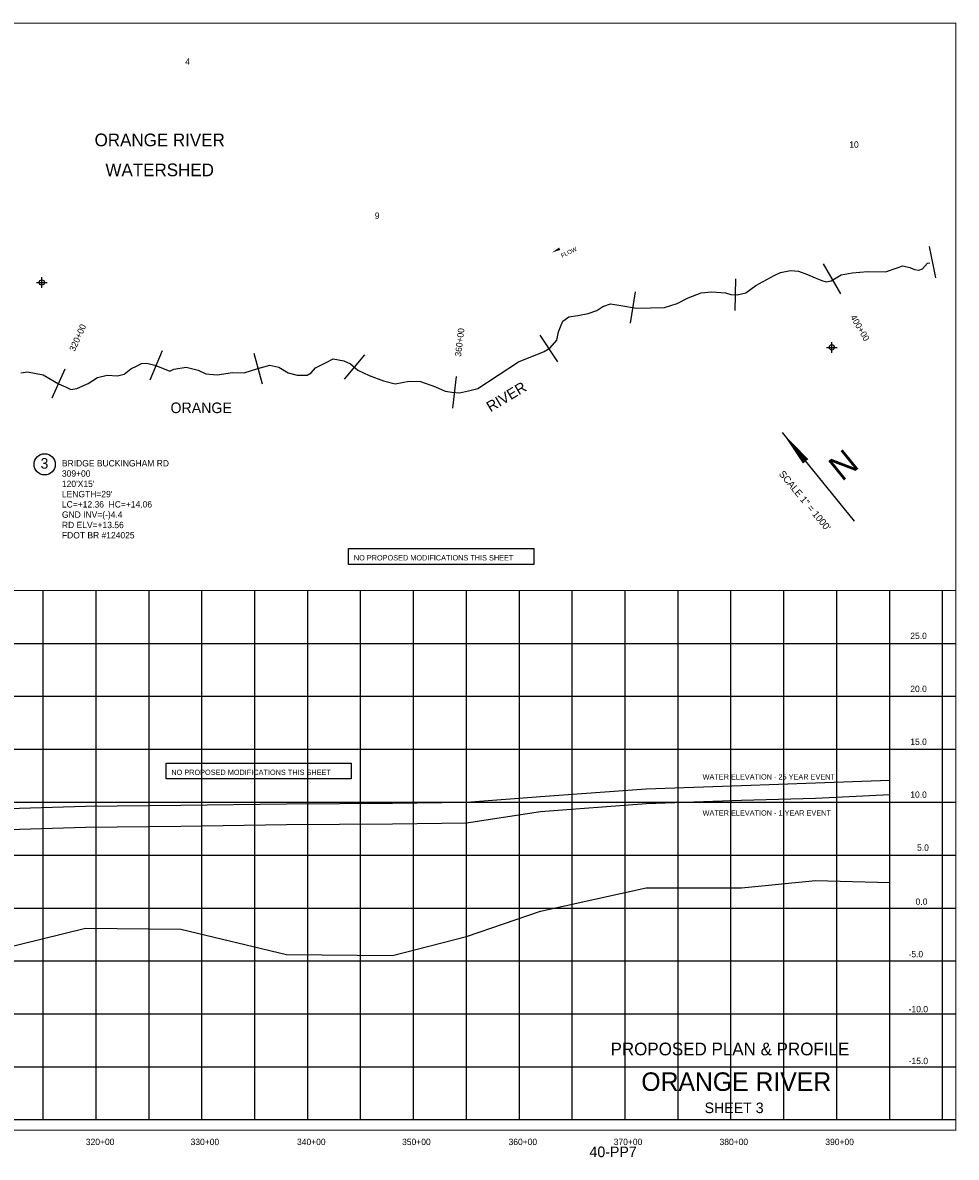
# Model space of a CAD drawing. Extents: x -6616 to 9394, y 7499 to 18219.
# Tile 2 of 2: x 570 to 9394, y 7499 to 18219. Entities that reach past the tile are written whole.
import ezdxf
from ezdxf.enums import TextEntityAlignment as Align

# ---------------------------------------------------------------- set-up
doc = ezdxf.new("R2010")
doc.units = 0
doc.header["$LTSCALE"] = 1000
doc.header["$PDMODE"] = 34
doc.header["$PDSIZE"] = 50
doc.linetypes.add('DASHED', pattern=[0])
doc.linetypes.add('STREAM', pattern=[0])
doc.layers.get('0').update_dxf_attribs({"linetype": 'CONTINUOUS'})
for name, color, linetype in [('BORDER', 1, 'CONTINUOUS'), ('GRID', 2, 'CONTINUOUS'), ('PROPOSED', 7, 'CONTINUOUS'), ('SEC', 2, 'CONTINUOUS'), ('STATIONS', 7, 'CONTINUOUS'), ('STRUCTTEXT', 7, 'CONTINUOUS'), ('STRUCTURES', 1, 'CONTINUOUS'), ('TEXT', 7, 'CONTINUOUS'), ('TRUNKS', 5, 'STREAM'), ('WATER', 4, 'CONTINUOUS')]:
    doc.layers.add(name, color=color, linetype=linetype)

# ---------------------------------------------------------------- blocks, each defined once
blk = doc.blocks.new('FLARROW')
at = {"color": 0}
blk.add_lwpolyline([(-0.28, 0.019, 0, 0.05, 0), (-0.112, 0.019, 0, 0, -0.087559), (-0.012, 0.001, 0, 0, 0.245722), (0.075, 0.013, 0, 0, -0.309425), (0.212, 0.015, 0, 0, 0), (0.278, 0.013, 0, 0, 0)], format="xyseb", dxfattribs=at)
blk.add_text('FLOW', height=0.08, dxfattribs=at).set_placement((0.015, -0.157), align=Align.CENTER)
blk = doc.blocks.new('FLOW')
at = {"layer": 'TRUNKS', "color": 0, "xscale": 500, "yscale": 500, "zscale": 500, "rotation": 26.28602035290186}
blk.add_blockref('FLARROW', (-11, 25), dxfattribs=at)

msp = doc.modelspace()

# ---------------------------------------------------------------- linework, layer by layer
at = {"layer": 'BORDER', "color": 0, "const_width": 10}
msp.add_lwpolyline([(-6611, 7754), (9389, 7754), (9389, 18214), (-6611, 18214)], close=True, dxfattribs=at)
for points in [[(-6611, 12854), (9389, 12854)], [(-6611, 7854), (9389, 7854)]]:
    msp.add_lwpolyline(points, dxfattribs=at)
at = {"layer": 'GRID', "color": 0}
for points in [[(764, 7854), (764, 12854)], [(1264, 7854), (1264, 12854)], [(1764, 7854), (1764, 12854)], [(2264, 7854), (2264, 12854)], [(2764, 7854), (2764, 12854)], [(3264, 7854), (3264, 12854)], [(3764, 7854), (3764, 12854)], [(4264, 7854), (4264, 12854)], [(4764, 7854), (4764, 12854)], [(5264, 7854), (5264, 12854)], [(5764, 7854), (5764, 12854)], [(6264, 7854), (6264, 12854)], [(6764, 7854), (6764, 12854)], [(7264, 7854), (7264, 12854)], [(7764, 7854), (7764, 12854)], [(8264, 7854), (8264, 12854)], [(8764, 7854), (8764, 12854)], [(9264, 7854), (9264, 12854)], [(-6611, 12354), (9389, 12354)], [(-6611, 11854), (9389, 11854)], [(-6611, 11354), (9389, 11354)], [(-6611, 10854), (9389, 10854)], [(-6611, 10354), (9389, 10354)], [(-6611, 9854), (9389, 9854)], [(-6611, 9354), (9389, 9354)], [(-6611, 8854), (9389, 8854)], [(-6611, 8354), (9389, 8354)]]:
    msp.add_lwpolyline(points, dxfattribs=at)
at = {"layer": 'PROPOSED', "color": 0}
for p, q in [((8064, 11037), (8764, 11061)), ((5464, 10907), (6464, 10981)), ((6464, 10981), (7364, 11013)), ((7364, 11013), (8064, 11037)), ((2064, 10825), (3064, 10838)), ((3064, 10838), (4064, 10844)), ((4064, 10844), (4764, 10853)), ((4764, 10853), (5464, 10907)), ((5464, 10766), (6464, 10842)), ((6464, 10842), (7364, 10872)), ((7364, 10872), (8064, 10893)), ((8064, 10893), (8764, 10926)), ((264, 10790), (1164, 10816)), ((1164, 10816), (2064, 10825)), ((4764, 10659), (5464, 10766)), ((264, 10589), (1164, 10618)), ((1164, 10618), (2064, 10626)), ((2064, 10626), (3064, 10642)), ((3064, 10642), (4064, 10650)), ((4064, 10650), (4764, 10659))]:
    msp.add_line(p, q, dxfattribs=at)
at = {"layer": 'PROPOSED', "color": 0, "linetype": 'DASHED'}
for p, q in [((7364, 10044), (8064, 10114)), ((8064, 10114), (8764, 10094)), ((5464, 9824), (6464, 10044)), ((6464, 10044), (7364, 10044)), ((4764, 9584), (5464, 9824)), ((264, 9444), (1164, 9664)), ((1164, 9664), (2064, 9654)), ((2064, 9654), (3064, 9414)), ((4064, 9404), (4764, 9584)), ((3064, 9414), (4064, 9404))]:
    msp.add_line(p, q, dxfattribs=at)
at = {"layer": 'PROPOSED', "color": 0}
for points in [[(3650, 13100), (3650, 13250), (5400, 13250), (5400, 13100)], [(1925, 11074), (1925, 11224), (3675, 11224), (3675, 11074)]]:
    msp.add_lwpolyline(points, close=True, dxfattribs=at)
at = {"layer": 'SEC', "color": 0}
for p in [(751, 15764), (8217, 15151)]:
    msp.add_point(p, dxfattribs=at)
at = {"layer": 'STATIONS', "color": 0}
for p, q in [((9136, 16103), (9198, 15807)), ((8137, 15939), (8299, 15658)), ((7307, 15799), (7301, 15499)), ((6359, 15677), (6311, 15380)), ((5458, 15265), (5624, 15014)), ((1889, 15117), (1772, 14840)), ((2754, 15097), (2833, 14808)), ((3800, 15081), (3608, 14850)), ((970, 14945), (847, 14671)), ((4667, 14875), (4631, 14577))]:
    msp.add_line(p, q, dxfattribs=at)
at = {"layer": 'STRUCTTEXT', "color": 0}
msp.add_circle((778, 14046), 100, dxfattribs=at)
at = {"layer": 'TEXT', "color": 0}
msp.add_line((7748, 14347), (8429, 13509), dxfattribs=at)
msp.add_lwpolyline([(7748, 14347, 0, 65.7, 0), (7970, 14074, 65.7, 65.7, 0)], format="xyseb", dxfattribs=at)
at = {"layer": 'TRUNKS', "color": 0}
for points in [[(908, 14808), (975, 14778), (1024, 14753), (1082, 14761), (1189, 14810), (1276, 14866), (1368, 14888), (1466, 14883), (1529, 14899), (1592, 14947), (1651, 14978), (1693, 14999), (1742, 15002), (1819, 14983), (1906, 14947), (1960, 14926), (1999, 14944), (2114, 14965), (2228, 14937), (2302, 14901), (2407, 14891), (2552, 14914), (2664, 14909), (2793, 14952), (2906, 14983), (2990, 14964), (3078, 14912), (3164, 14889), (3259, 14890), (3297, 14910), (3337, 14957), (3432, 15004), (3504, 15043), (3605, 15024), (3669, 14994), (3739, 14936), (3845, 14884), (3980, 14836), (4091, 14808), (4222, 14831), (4329, 14828), (4472, 14778), (4562, 14736), (4625, 14729), (4698, 14720), (4782, 14741), (4873, 14762), (5255, 15013), (5500, 15111), (5555, 15148), (5618, 15219), (5633, 15297), (5658, 15360), (5674, 15399), (5731, 15440), (5818, 15451), (5915, 15471), (5997, 15499), (6052, 15536), (6126, 15562), (6224, 15546), (6371, 15523), (6637, 15529), (6755, 15565), (6861, 15619), (6984, 15666), (7083, 15676), (7212, 15666), (7262, 15650), (7323, 15649), (7405, 15666), (7498, 15736), (7673, 15829), (7731, 15859), (7826, 15877), (7903, 15870), (7987, 15840), (8061, 15807), (8124, 15783), (8163, 15769), (8211, 15780), (8305, 15835), (8411, 15854), (8555, 15867), (8726, 15866), (8834, 15903), (8887, 15921), (8954, 15905), (8999, 15886), (9039, 15882), (9073, 15892), (9121, 15946), (9145, 15951)], [(554, 14911), (616, 14919), (764, 14891), (908, 14808), (908, 14808)]]:
    msp.add_lwpolyline(points, dxfattribs=at)

# ---------------------------------------------------------------- block references
at = {"layer": 'STRUCTURES', "color": 0, "rotation": 359.721688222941}
msp.add_blockref('FLOW', (5711, 16074), dxfattribs=at)

# ---------------------------------------------------------------- texts
at = {"layer": 'PROPOSED', "color": 0}
for s, height, p in [('BRIDGE BUCKINGHAM RD', 60, (941, 14026)), ('309+00', 60, (941, 13929)), ("120'X15'", 60, (941, 13832)), ("LENGTH=29'", 60, (941, 13735)), ('LC=+12.36  HC=+14.06', 60, (941, 13638)), ('GND INV=(-)4.4', 60, (941, 13541)), ('RD ELV=+13.56', 60, (941, 13443)), ('FDOT BR #124025', 60, (941, 13346)), ('NO PROPOSED MODIFICATIONS THIS SHEET', 50, (3700, 13138)), ('NO PROPOSED MODIFICATIONS THIS SHEET', 50, (1975, 11111)), ('WATER ELEVATION - 25 YEAR EVENT', 50, (6996, 11068)), ('WATER ELEVATION - 1 YEAR EVENT', 50, (6996, 10727))]:
    msp.add_text(s, height=height, dxfattribs=at).set_placement(p)
for s, height, p in [('PROPOSED PLAN & PROFILE', 120, (7254, 8462)), ('40-PP7', 100, (6150, 7500))]:
    msp.add_text(s, height=height, dxfattribs=at).set_placement(p, align=Align.CENTER)
at = {"layer": 'STATIONS', "color": 0}
for s, p in [('ORANGE RIVER', (1865, 17051)), ('WATERSHED', (1865, 16768))]:
    msp.add_text(s, height=120, dxfattribs=at).set_placement(p, align=Align.CENTER)
for s, rotation, p in [('400+00', 300.0643, (8390, 15437)), ('320+00', 65.902, (1062, 15107)), ('360+00', 83.1181, (4713, 15061))]:
    msp.add_text(s, height=60, rotation=rotation, dxfattribs=at).set_placement(p)
at = {"layer": 'STRUCTTEXT', "color": 0}
msp.add_text('3', height=100, dxfattribs=at).set_placement((776, 14005), align=Align.CENTER)
at = {"layer": 'TEXT', "color": 0}
for s, height, p in [('4', 60, (2129, 17821)), ('10', 60, (8427, 17037)), ('9', 60, (3920, 16365)), ('-10.0', 60, (9035, 8869)), ('-15.0', 60, (9035, 8379)), ('ORANGE RIVER', 175, (7314, 8126)), ('SHEET 3', 100, (7294, 7916)), ('320+00', 60, (1302, 7614)), ('330+00', 60, (2292, 7614)), ('340+00', 60, (3298, 7614)), ('350+00', 60, (4291, 7614)), ('360+00', 60, (5297, 7614)), ('370+00', 60, (6291, 7614)), ('380+00', 60, (7291, 7614)), ('390+00', 60, (8291, 7614))]:
    msp.add_text(s, height=height, dxfattribs=at).set_placement(p, align=Align.CENTER)
for s, height, rotation, p in [('N', 235, 219.0773, (8252, 14132)), ('SCALE 1" = 1000\'', 65.73, 309.6873, (7938, 13681))]:
    msp.add_text(s, height=height, rotation=rotation, dxfattribs=at).set_placement(p, align=Align.CENTER)
for s, p in [('25.0', (8959, 12395)), ('20.0', (8959, 11895)), ('15.0', (8959, 11395)), ('10.0', (8959, 10895)), ('5.0', (9023, 10395)), ('0.0', (9009, 9884)), ('-5.0', (8942, 9388))]:
    msp.add_text(s, height=60, dxfattribs=at).set_placement(p)
at = {"layer": 'WATER', "color": 0}
msp.add_text('RIVER', height=100, rotation=30.9806, dxfattribs=at).set_placement((5167, 14642), align=Align.CENTER)
msp.add_text('ORANGE', height=100, dxfattribs=at).set_placement((2257, 14530), align=Align.CENTER)

doc.saveas('drawing.dxf')
